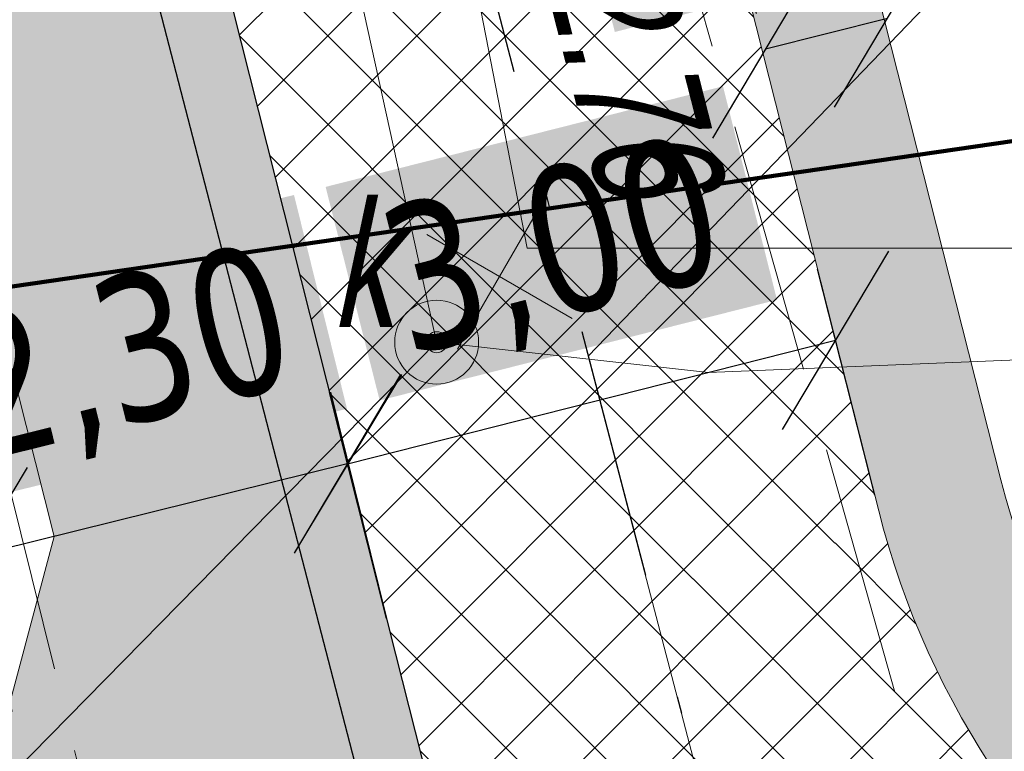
# Model space of a CAD drawing. Header units: metres. Extents: x 7403618 to 7449367, y 5479833 to 5516047.
# Tile 9 of 72: x 7448971.6 to 7448977.46, y 5479894.39 to 5479898.75. Entities that reach past the tile are written whole.
import ezdxf

# ---------------------------------------------------------------- set-up
doc = ezdxf.new("R2010")
doc.units = ezdxf.units.M
doc.header["$MEASUREMENT"] = 0
for name, pattern in [('0.5_0.5', [1, 0.5, -0.5]), ('1_OTKJ', [2, 1.5, -0.5]), ('3_SUKP', [0]), ('3_SUWP', [0]), ('DASHDOT', [1, 0.5, -0.25, 0, -0.25]), ('KTJZ01-500', [2, 1.5, -0.5])]:
    doc.linetypes.add(name, pattern=pattern)
doc.layers.get('0').update_dxf_attribs({"linetype": 'CONTINUOUS', "lineweight": 9})
doc.layers.get('Defpoints').update_dxf_attribs({"linetype": 'CONTINUOUS'})
for name, color, linetype, lineweight in [('0_kraw_wysoki', 152, 'CONTINUOUS', 30), ('_MPZP_NLZ', 212, 'LINIAZAB', 15), ('demontaż', 1, 'CONTINUOUS', 9), ('kilometraż', 251, 'CONTINUOUS', 9), ('KTJZ01', 7, 'CONTINUOUS', 15), ('KTKR01', 7, 'CONTINUOUS', 15), ('mdcp', 253, 'CONTINUOUS', 5), ('OSIE', 30, 'DASHDOT', 30), ('OTK_L_0', 7, '1_OTKJ', 18), ('RTPW02', 7, 'CONTINUOUS', 15), ('SUK_E_T_4', 34, 'CONTINUOUS', 0), ('SUK_T_3', 34, 'CONTINUOUS', 18), ('SUKP_L_0', 34, '3_SUKP', 18), ('SUKR_T_0', 34, 'CONTINUOUS', 18), ('SUWP_L_0', 5, '3_SUWP', 18), ('wodociag_proj', 150, 'CONTINUOUS', 25), ('Wymiary', 5, 'CONTINUOUS', 13)]:
    doc.layers.add(name, color=color, linetype=linetype, lineweight=lineweight)
doc.styles.get("Standard").update_dxf_attribs({"font": 'verdana.ttf', "width": 0.75})
doc.styles.add('Style-WORKING_1250 I 0.20944', font='WORKING_1250.shx', dxfattribs={"oblique": 12})
doc.linetypes.add('LINIAZAB', pattern='A,0,-0.248511,[1,linia rozgraniczajaca.shx,S=0.1,R=305.396677,X=0,Y=-0.0009109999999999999],-0.350123', length=0.598634)
doc.dimstyles.new('RZUT', dxfattribs={"dimscale": 0.35, "dimtxt": 2.5, "dimasz": 2.5, "dimexe": 1.25, "dimexo": 0.625, "dimgap": 1, "dimtad": 1, "dimzin": 1, "dimtxsty": 'Standard', "dimblk": 'OBLIQUE', "dimcen": 2.5, "dimadec": 0, "dimazin": 0, "dimtfac": 1, "dimtmove": 0, "dimatfit": 3, "dimfxl": 1, "dimtfill": 2, "dimtfillclr": 256, "dimarcsym": 0})
pattern_1 = [(228.012787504, (0.72, 1), (-8.000000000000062, -9.000000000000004), [0.134536, -13.3190880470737]), (184.969740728, (0.63, 0.9), (11.99999999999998, 1.000000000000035), [0.230868, -22.85592476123]), (132.510447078, (0.4, 0.88), (10.00000000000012, -10.99999999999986), [0.162788, -16.1160325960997]), (267.273689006, (0.01, 0.63), (1.000000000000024, 20.00000000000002), [0.210238, -20.813558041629]), (292.833654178, (0, 0.42), (-4.999999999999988, 12.00000000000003), [0.206155, -20.4093731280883]), (357.273689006, (0.08, 0.23), (-20.00000000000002, 1.000000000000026), [0.210238, -20.813558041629]), (37.6942404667, (0.29, 0.22), (-13, -9.999999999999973), [0.278029, -27.524848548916]), (72.2553283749, (0.51, 0.39), (7.000000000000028, 22), [0.2624879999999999, -25.98632149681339]), (121.429565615, (0.59, 0.64), (-8.00000000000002, 12.99999999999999), [0.21095, -20.884073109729]), (175.236358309, (0.48, 0.82), (10.99999999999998, -1.000000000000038), [0.240832, -11.8007625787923]), (222.397437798, (0.24, 0.84), (-11.99999999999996, -10.99999999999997), [0.311448, -30.8333750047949]), (138.814074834, (1, 0.62), (-7.000000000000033, 6), [0.106301, -10.5238448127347]), (171.46923439, (0.92, 0.69), (13, -1.999999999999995), [0.202237, -20.021511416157]), (225, (0.72, 0.72), (-1.110223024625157e-16, -0.9999999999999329), [0.141421, -1.2727925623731]), (203.198590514, (0.65, 0.84), (4.999999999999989, 1.999999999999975), [0.076158, -7.5396151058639]), (291.801409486, (0.58, 0.81), (-0.9999999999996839, 3.000000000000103), [0.107703, -5.2774618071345]), (30.96375653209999, (0.62, 0.71), (3.000000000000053, 1.99999999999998), [0.174929, -5.656022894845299]), (161.565051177, (0.77, 0.8), (2.000000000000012, -0.9999999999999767), [0.126491, -3.035786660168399]), (16.389540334, (0, 0.81), (9.999999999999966, 3.000000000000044), [0.1772, -17.5428451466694]), (70.3461759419, (0.17, 0.86), (-4.00000000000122, -11.0000000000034), [0.148661, -14.717407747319]), (293.198590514, (0.77, 1), (-1.99999999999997, 4.999999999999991), [0.152315, -7.4634581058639]), (343.610459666, (0.83, 0.86), (-9.999999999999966, 3.000000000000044), [0.1772, -17.54284514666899]), (339.44395478, (0, 0.19), (-5.000000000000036, 2.000000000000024), [0.17088, -8.373123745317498]), (294.775140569, (0.16, 0.13), (-5.000000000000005, 11), [0.143178, -14.174643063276]), (66.8014094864, (0.78, 0), (1.999999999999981, 4.99999999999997), [0.152315, -7.4634581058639]), (17.3540246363, (0.84, 0.14), (-12.99999999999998, -3.999999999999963), [0.167631, -16.59542361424]), (69.44395478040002, (0.29, 0), (-2.000000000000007, -4.999999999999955), [0.08543999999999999, -8.458563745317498]), (101.309932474, (0.72, 0), (-0.9999999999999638, 4.000000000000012), [0.05099, -5.0480295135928]), (165.963756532, (0.71, 0.05), (2.999999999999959, -1.000000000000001), [0.206155, -3.9169506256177]), (186.009005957, (0.51, 0.1), (10.00000000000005, 0.9999999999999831), [0.19105, -18.9139231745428]), (303.690067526, (0.62, 0.62), (-0.9999999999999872, 1.999999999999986), [0.144222, -3.461329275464]), (353.157226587, (0.7, 0.5), (17.00000000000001, -2.000000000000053), [0.251794, -24.9275626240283]), (60.9453959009, (0.95, 0.47), (-3.999999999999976, -6.999999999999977), [0.102956, -10.192674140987]), (90, (1, 0.56), (-0.9999999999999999, 1), [0.06, -0.94]), (120.256437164, (0.49, 0.13), (4.000000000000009, -7.000000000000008), [0.138924, -13.7535199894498]), (48.01278750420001, (0.42, 0.25), (8, 8.999999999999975), [0.269072, -13.1845520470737]), (0, (0.6, 0.45), (1, 1), [0.26, -0.74]), (325.3048464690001, (0.86, 0.45), (10.00000000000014, -6.999999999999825), [0.158114, -15.653274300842]), (254.054604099, (0.99, 0.36), (-1.000000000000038, -4.000000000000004), [0.145602, -7.1345078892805]), (207.645975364, (0.95, 0.22), (-18.99999999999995, -10.00000000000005), [0.237065, -23.4694741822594]), (175.42607874, (0.74, 0.11), (-12.99999999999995, 1.000000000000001), [0.250799, -24.8290734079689])]
pattern_2 = [(45, (0, 0), (-0.2651650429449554, 0.2651650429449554), []), (135, (0, 0), (-0.2651650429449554, -0.2651650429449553), [])]

# ---------------------------------------------------------------- blocks, each defined once
blk = doc.blocks.new('4_SUKS_1')
at = {"layer": 'SUK_T_3', "linetype": 'Continuous', "lineweight": 13}
blk.add_circle((0, 0), 2.5, dxfattribs=at)
blk = doc.blocks.new('4_SUPS_1')
at = {"layer": 'SUKR_T_0', "linetype": 'Continuous', "lineweight": 13}
blk.add_circle((1.490116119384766e-08, 0), 0.625, dxfattribs=at)
blk = doc.blocks.new('mpzp_Borek')
at = {"layer": '_MPZP_NLZ', "linetype": 'LINIAZAB', "lineweight": 90, "ltscale": 2, "flags": 128}
blk.add_lwpolyline([(-166.6624702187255, -44.97298712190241), (-140.4067569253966, -41.15275368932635), (-104.0228699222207, -30.95012223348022), (-55.91733032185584, -10.01554986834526), (-18.28384922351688, 15.95129786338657)], dxfattribs=at)
blk = doc.blocks.new('MDCP_borek')
at = {"layer": 'KTJZ01', "color": 252, "linetype": 'KTJZ01-500', "lineweight": 13, "true_color": 0x939598, "flags": 128}
blk.add_lwpolyline([(39.62273959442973, -60.19313309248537), (40.36273959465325, -66.12313309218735), (41.66273959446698, -74.25313309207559), (43.94273959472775, -83.95313309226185), (45.91273959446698, -90.9131330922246), (46.97273959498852, -91.80313309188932), (50.36273959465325, -93.70313309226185), (54.42273959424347, -93.29313309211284), (62.45273959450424, -91.12313309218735), (68.39273959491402, -89.68313309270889), (75.072739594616, -87.96313309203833), (85.85273959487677, -85.12313309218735), (92.52273959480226, -83.30313309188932), (95.38273959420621, -82.47313309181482), (101.572739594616, -80.4931330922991), (108.092739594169, -78.25313309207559), (116.3727395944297, -75.22313309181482), (124.5127395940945, -71.63313309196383), (131.7427395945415, -68.64313309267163), (141.592739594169, -64.19313309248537), (144.0227395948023, -62.90313309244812), (147.1827395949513, -61.28313309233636), (151.2627395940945, -59.06313309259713), (156.7927395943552, -55.92313309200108), (162.092739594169, -52.78313309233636), (168.2427395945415, -48.77313309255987), (176.892739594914, -42.83313309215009), (185.5427395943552, -36.80313309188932), (192.9327395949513, -31.89313309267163), (197.4527395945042, -29.22313309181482), (201.1927395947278, -26.98313309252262)], dxfattribs=at)
blk.add_lwpolyline([(39.62273959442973, -60.19313309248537), (40.36273959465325, -66.12313309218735), (41.66273959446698, -74.25313309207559), (43.94273959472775, -83.95313309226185), (45.91273959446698, -90.9131330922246), (46.97273959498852, -91.80313309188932), (50.36273959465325, -93.70313309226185), (54.42273959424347, -93.29313309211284), (62.45273959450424, -91.12313309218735), (68.39273959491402, -89.68313309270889), (75.072739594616, -87.96313309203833), (85.85273959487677, -85.12313309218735), (92.52273959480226, -83.30313309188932), (95.38273959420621, -82.47313309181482), (101.572739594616, -80.4931330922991), (108.092739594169, -78.25313309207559), (116.3727395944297, -75.22313309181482), (124.5127395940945, -71.63313309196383), (131.7427395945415, -68.64313309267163), (141.592739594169, -64.19313309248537), (144.0227395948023, -62.90313309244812), (147.1827395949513, -61.28313309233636), (151.2627395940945, -59.06313309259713), (156.7927395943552, -55.92313309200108), (162.092739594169, -52.78313309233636), (168.2427395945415, -48.77313309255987), (176.892739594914, -42.83313309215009), (185.5427395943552, -36.80313309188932), (192.9327395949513, -31.89313309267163), (197.4527395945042, -29.22313309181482), (201.1927395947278, -26.98313309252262)], dxfattribs=at)
at = {"layer": 'KTKR01', "color": 252, "linetype": 'Continuous', "lineweight": 30, "true_color": 0x939598, "flags": 128}
blk.add_lwpolyline([(85.072739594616, -88.86313309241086), (75.76273959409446, -91.20313309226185), (62.68273959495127, -94.62313309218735), (58.96273959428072, -95.53313309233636), (57.49273959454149, -96.05313309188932), (56.51273959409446, -96.76313309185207), (55.28273959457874, -98.09313309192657), (53.95273959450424, -99.68313309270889), (52.74273959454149, -101.4831330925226), (51.88273959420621, -103.4631330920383), (51.22273959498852, -106.0931330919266), (50.77273959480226, -109.0831330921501), (51.95273959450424, -113.8931330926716), (48.6527395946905, -114.7531330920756), (44.54273959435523, -98.63313309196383), (40.47273959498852, -82.92313309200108), (39.46273959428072, -78.95313309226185), (38.53273959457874, -75.17313309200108)], dxfattribs=at)
blk.add_lwpolyline([(85.072739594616, -88.86313309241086), (75.76273959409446, -91.20313309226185), (62.68273959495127, -94.62313309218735), (58.96273959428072, -95.53313309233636), (57.49273959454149, -96.05313309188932), (56.51273959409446, -96.76313309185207), (55.28273959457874, -98.09313309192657), (53.95273959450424, -99.68313309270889), (52.74273959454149, -101.4831330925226), (51.88273959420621, -103.4631330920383), (51.22273959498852, -106.0931330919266), (50.77273959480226, -109.0831330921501), (51.95273959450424, -113.8931330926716), (48.6527395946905, -114.7531330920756), (44.54273959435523, -98.63313309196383), (40.47273959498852, -82.92313309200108), (39.46273959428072, -78.95313309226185), (38.53273959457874, -75.17313309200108)], dxfattribs=at)
at = {"layer": 'OTK_L_0', "color": 252, "linetype": '1_OTKJ', "lineweight": 13, "true_color": 0x939598}
blk.add_lwpolyline([(38.97273959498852, -82.52313309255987), (39.54273959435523, -85.54313309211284), (43.44273959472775, -101.2731330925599)], dxfattribs=at)
blk.add_lwpolyline([(38.97273959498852, -82.52313309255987), (39.54273959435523, -85.54313309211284), (43.44273959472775, -101.2731330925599)], dxfattribs=at)
at = {"layer": 'SUKP_L_0', "linetype": 'Continuous', "lineweight": 13}
for p, q in [((41.3927395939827, -81.22313309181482), (42.66273959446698, -86.9931330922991)), ((41.3927395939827, -81.22313309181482), (42.66273959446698, -86.9931330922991)), ((44.28273959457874, -87.17313309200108), (54.02273959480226, -86.77313309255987)), ((44.28273959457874, -87.17313309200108), (54.02273959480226, -86.77313309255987)), ((42.66273959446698, -86.9931330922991), (44.28273959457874, -87.17313309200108)), ((42.66273959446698, -86.9931330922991), (44.28273959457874, -87.17313309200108))]:
    blk.add_line(p, q, dxfattribs=at)
at = {"layer": 'SUKR_T_0', "linetype": 'Continuous', "lineweight": 13}
blk.add_line((42.66273968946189, -86.99313305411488), (39.26273959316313, -90.45313309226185), dxfattribs=at)
blk.add_line((42.66273968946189, -86.99313305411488), (39.26273959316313, -90.45313309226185), dxfattribs=at)
at = {"layer": 'SUWP_L_0', "linetype": 'Continuous', "lineweight": 13}
for p, q in [((41.19273959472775, -76.15313309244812), (43.20273959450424, -86.43313309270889)), ((41.19273959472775, -76.15313309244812), (43.20273959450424, -86.43313309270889)), ((43.20273959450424, -86.43313309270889), (51.16273959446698, -86.43313309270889)), ((43.20273959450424, -86.43313309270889), (51.16273959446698, -86.43313309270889))]:
    blk.add_line(p, q, dxfattribs=at)
blk.add_blockref('mpzp_Borek', (205.3968539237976, -41.89200113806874))
blk.add_blockref('mpzp_Borek', (205.3968539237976, -41.89200113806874))
at = {"layer": 'SUK_T_3', "linetype": 'Continuous', "lineweight": 13, "xscale": 0.1, "yscale": 0.1, "zscale": 0.1}
blk.add_blockref('4_SUKS_1', (42.66273959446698, -86.9931330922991), dxfattribs=at)
blk.add_blockref('4_SUKS_1', (42.66273959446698, -86.9931330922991), dxfattribs=at)
at = {"layer": 'SUKR_T_0', "linetype": 'Continuous', "lineweight": 13, "xscale": 0.1, "yscale": 0.1, "zscale": 0.1}
blk.add_blockref('4_SUPS_1', (42.66273959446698, -86.9931330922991), dxfattribs=at)
blk.add_blockref('4_SUPS_1', (42.66273959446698, -86.9931330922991), dxfattribs=at)
at = {"layer": 'RTPW02', "color": 252, "linetype": 'Continuous', "lineweight": 13, "true_color": 0x939598, "style": 'Style-WORKING_1250 I 0.20944', "oblique": 12, "width": 0.725}
blk.add_text('582.76', height=0.75, rotation=284.3035494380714, dxfattribs=at).set_placement((43.09783280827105, -84.02245810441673))
blk.add_text('582.76', height=0.75, rotation=284.3035494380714, dxfattribs=at).set_placement((43.09783280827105, -84.02245810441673))
at = {"layer": 'SUK_E_T_4', "lineweight": 13, "insert": (42.03273959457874, -86.90313309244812), "char_height": 0.75, "attachment_point": 7, "line_spacing_factor": 0.6}
blk.add_mtext('\\FWORKING_1250;\\Q12;\\H1x;\\W0.733333;k', dxfattribs=at)
blk.add_mtext('\\FWORKING_1250;\\Q12;\\H1x;\\W0.733333;k', dxfattribs=at)
blk = doc.blocks.new('_Oblique')
at = {"color": 0, "linetype": 'ByBlock', "lineweight": -2}
blk.add_line((-0.5, -0.5), (0.5, 0.5), dxfattribs=at)
blk = doc.blocks.new('*D38')
at = {"layer": 'Defpoints', "color": 0, "transparency": 16777216}
for p in [(7448976.456568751, 5479896.841508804), (7448976.743705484, 5479895.707155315), (7448973.835431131, 5479894.970989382)]:
    blk.add_point(p, dxfattribs=at)
at = {"layer": 'Wymiary', "color": 0, "lineweight": -2, "transparency": 16777216}
for p, q in [((7448976.690026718, 5479895.919216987), (7448976.34921122, 5479897.265632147)), ((7448973.548294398, 5479896.105342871), (7448976.456568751, 5479896.841508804)), ((7448973.781752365, 5479895.183051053), (7448973.440936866, 5479896.529466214))]:
    blk.add_line(p, q, dxfattribs=at)
at = {"layer": 'Wymiary', "color": 0, "lineweight": -2, "transparency": 16777216, "xscale": 0.875, "yscale": 0.875, "zscale": 0.875}
for p, rotation in [((7448976.456568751, 5479896.841508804), 14.20480258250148), ((7448973.548294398, 5479896.105342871), 194.2048025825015)]:
    blk.add_blockref('_Oblique', p, dxfattribs=dict(at, rotation=rotation))
at = {"layer": 'Wymiary', "color": 0, "transparency": 16777216, "insert": (7448974.780275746, 5479897.351067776), "char_height": 0.875, "attachment_point": 5, "rotation": 14.20480258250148, "bg_fill": 1, "box_fill_scale": 1.25, "bg_fill_color": 256, "bg_fill_true_color": 16448250, "bg_fill_transparency": 0}
blk.add_mtext('3,00', dxfattribs=at)
blk = doc.blocks.new('*D39')
at = {"layer": 'Defpoints', "color": 0, "transparency": 16777216}
for p in [(7448971.321436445, 5479895.553229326), (7448973.835431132, 5479894.970989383), (7448971.60302233, 5479894.417499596)]:
    blk.add_point(p, dxfattribs=at)
at = {"layer": 'Wymiary', "color": 0, "lineweight": -2, "transparency": 16777216}
for p, q in [((7448973.78278944, 5479895.183310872), (7448973.448561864, 5479896.531362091)), ((7448973.553845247, 5479896.106719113), (7448971.321436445, 5479895.553229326)), ((7448971.550380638, 5479894.629821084), (7448971.216153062, 5479895.977872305))]:
    blk.add_line(p, q, dxfattribs=at)
at = {"layer": 'Wymiary', "color": 0, "lineweight": -2, "transparency": 16777216, "xscale": 0.875, "yscale": 0.875, "zscale": 0.875}
for p, rotation in [((7448973.553845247, 5479896.106719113), 13.92477324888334), ((7448971.321436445, 5479895.553229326), 193.9247732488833)]:
    blk.add_blockref('_Oblique', p, dxfattribs=dict(at, rotation=rotation))
at = {"layer": 'Wymiary', "color": 0, "transparency": 16777216, "insert": (7448972.219777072, 5479896.708691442), "char_height": 0.875, "attachment_point": 5, "rotation": 13.924773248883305, "bg_fill": 1, "box_fill_scale": 1.25, "bg_fill_color": 256, "bg_fill_true_color": 16448250, "bg_fill_transparency": 0}
blk.add_mtext('2,30', dxfattribs=at)
blk = doc.blocks.new('*D40')
at = {"layer": 'Defpoints', "color": 0, "transparency": 16777216}
for p in [(7448972.156344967, 5479900.275627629), (7448968.985379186, 5479897.837395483)]:
    blk.add_point(p, dxfattribs=at)
at = {"layer": 'Wymiary', "color": 0, "lineweight": -2, "transparency": 16777216}
blk.add_line((7448967.831172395, 5479896.949898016), (7448971.046506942, 5479899.422246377), dxfattribs=at)
at = {"layer": 'Wymiary', "color": 0, "transparency": 16777216}
blk.add_solid([(7448970.904276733, 5479899.607219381), (7448971.18873715, 5479899.237273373), (7448972.156344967, 5479900.275627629)], dxfattribs=at)
at = {"layer": 'Wymiary', "color": 0, "transparency": 16777216, "insert": (7448968.332253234, 5479898.476835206), "char_height": 0.875, "attachment_point": 5, "rotation": 37.55755300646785, "bg_fill": 1, "box_fill_scale": 1.25, "bg_fill_color": 256, "bg_fill_true_color": 16448250, "bg_fill_transparency": 0}
blk.add_mtext('R4,0', dxfattribs=at)
blk = doc.blocks.new('*D48')
at = {"layer": 'Defpoints', "color": 0, "transparency": 16777216}
for p in [(7448976.766644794, 5479898.761221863), (7448976.766644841, 5479898.761221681), (7448976.039576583, 5479898.577180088)]:
    blk.add_point(p, dxfattribs=at)
at = {"layer": 'Wymiary', "color": 0, "lineweight": -2, "transparency": 16777216}
for p, q in [((7448976.712966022, 5479898.973283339), (7448976.659287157, 5479899.18534518)), ((7448975.985897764, 5479898.789241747), (7448975.932218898, 5479899.001303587)), ((7448976.039576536, 5479898.57718027), (7448976.766644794, 5479898.761221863))]:
    blk.add_line(p, q, dxfattribs=at)
at = {"layer": 'Wymiary', "color": 0, "lineweight": -2, "transparency": 16777216, "xscale": 0.875, "yscale": 0.875, "zscale": 0.875}
for p, rotation in [((7448976.766644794, 5479898.761221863), 14.2048168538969), ((7448976.039576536, 5479898.57718027), 194.2048168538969)]:
    blk.add_blockref('_Oblique', p, dxfattribs=dict(at, rotation=rotation))
at = {"layer": 'Wymiary', "color": 0, "transparency": 16777216, "insert": (7448976.18102672, 5479899.546558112), "char_height": 0.875, "attachment_point": 5, "rotation": 14.204816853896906, "bg_fill": 1, "box_fill_scale": 1.25, "bg_fill_color": 256, "bg_fill_true_color": 16448250, "bg_fill_transparency": 0}
blk.add_mtext('0,75', dxfattribs=at)
blk = doc.blocks.new('demontaż')
at = {"layer": 'demontaż'}
for points in [[(-0.25, -0.4330127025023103), (0.25, 0.4330127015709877)], [(-0.4330127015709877, 0.2499999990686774), (0.4330127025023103, -0.2500000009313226)]]:
    blk.add_lwpolyline(points, dxfattribs=at)

msp = doc.modelspace()

# ---------------------------------------------------------------- hatches: boundary and pattern name
at = {"true_color": 0xf26722, "transparency": 33554597}
h = msp.add_hatch(dxfattribs=at)
h.set_pattern_fill('ANSI37', color=30, scale=3)
h.set_pattern_definition(pattern_2)
edge = h.paths.add_edge_path()
edge.add_arc((7448963.940824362, 5480132.365343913), 242.5000375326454, 304.1261980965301, 304.5532540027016)
edge.add_line((7449101.480051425, 5479932.642462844), (7449105.952373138, 5479935.722328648))
edge.add_line((7449105.952373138, 5479935.722328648), (7449113.157132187, 5479940.683768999))
edge.add_line((7449113.157132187, 5479940.683768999), (7449113.287449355, 5479940.773631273))
edge.add_arc((7449185.601831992, 5479835.764782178), 127.4999149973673, 114.49688176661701, 124.55325567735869, ccw=False)
edge.add_arc((7449136.46357333, 5479943.596417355), 9.000000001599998, 11.986846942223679, 114.47580315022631, ccw=False)
edge.add_arc((7449048.761343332, 5479928.374101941), 98.00778045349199, 10.04311602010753, 21.91673949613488)
edge.add_line((7449139.68583123, 5479964.956372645), (7449139.261919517, 5479965.675018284))
edge.add_arc((7449132.331157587, 5479964.692908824), 6.999999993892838, -34.024955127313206, 8.06528452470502, ccw=False)
edge.add_arc((7449132.331157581, 5479964.692908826), 7.000000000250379, 292.5956827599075, 325.97504488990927, ccw=False)
edge.add_line((7449135.020737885, 5479958.230234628), (7449134.691964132, 5479958.093900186))
edge.add_arc((7449185.601877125, 5479835.764710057), 132.4999999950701, 112.5956828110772, 124.5532540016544)
edge.add_line((7449110.451589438, 5479944.891628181), (7449098.64419138, 5479936.760459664))
edge.add_arc((7448963.940845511, 5480132.365312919), 237.5000000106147, 302.90328795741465, 304.5532540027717, ccw=False)
edge.add_line((7449092.95622043, 5479932.96299839), (7449087.576032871, 5479929.566326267))
edge.add_line((7449087.576032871, 5479929.566326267), (7449087.407217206, 5479929.446884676))
edge.add_arc((7449019.272443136, 5480045.857529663), 134.884341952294, 299.91552251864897, 300.340300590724, ccw=False)
edge.add_line((7449086.542310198, 5479928.944952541), (7449085.730183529, 5479928.469243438))
edge.add_line((7449085.730183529, 5479928.469243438), (7449084.870686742, 5479927.95830838))
edge.add_arc((7448963.940845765, 5480132.365312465), 237.4999994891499, 298.3133183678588, 300.60911080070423, ccw=False)
edge.add_arc((7448968.112777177, 5480124.354762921), 228.4690927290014, 296.67637348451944, 298.3450460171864, ccw=False)
edge.add_arc((7448963.940847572, 5480132.365308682), 237.4999952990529, 294.4781839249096, 296.70810114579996, ccw=False)
edge.add_line((7449062.348194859, 5479916.212025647), (7449062.343222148, 5479916.213892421))
edge.add_arc((7448969.571637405, 5480119.182714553), 223.1656552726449, 292.65404222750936, 294.5638643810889, ccw=False)
edge.add_line((7449055.527446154, 5479913.234884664), (7449054.431496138, 5479912.780039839))
edge.add_arc((7449067.390322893, 5479878.716682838), 36.44507485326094, 110.8284690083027, 113.5457394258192)
edge.add_line((7449052.831206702, 5479912.127393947), (7449052.831217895, 5479912.1273673))
edge.add_line((7449052.831217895, 5479912.1273673), (7449051.895513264, 5479911.7520168))
edge.add_line((7449051.895513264, 5479911.7520168), (7449050.962452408, 5479911.382304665))
edge.add_arc((7448963.940845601, 5480132.365312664), 237.4999997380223, 284.7156754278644, 291.4941831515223, ccw=False)
edge.add_arc((7448717.710011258, 5481097.568519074), 1233.61110819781, 284.06401995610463, 284.38919123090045, ccw=False)
edge.add_line((7449017.484804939, 5479900.935141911), (7448999.675287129, 5479896.454292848))
edge.add_line((7448999.675287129, 5479896.454292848), (7448992.95259713, 5479894.762873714))
edge.add_line((7448992.95259713, 5479894.762873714), (7448988.651001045, 5479893.680598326))
edge.add_line((7448988.651001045, 5479893.680598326), (7448982.780817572, 5479892.203668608))
edge.add_arc((7448981.56084552, 5479897.052551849), 5.000000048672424, 274.01016099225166, 284.1224141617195, ccw=False)
edge.add_arc((7448981.560845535, 5479897.052551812), 5.000000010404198, 195.6051275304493, 274.01016085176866, ccw=False)
edge.add_line((7448976.745153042, 5479895.707521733), (7448973.835431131, 5479894.970989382))
edge.add_line((7448973.835431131, 5479894.970989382), (7448974.778599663, 5479891.244940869))
edge.add_line((7448974.778599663, 5479891.244940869), (7448976.619016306, 5479883.974255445))
edge.add_line((7448976.619016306, 5479883.974255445), (7448977.517036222, 5479880.426569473))
edge.add_line((7448977.517036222, 5479880.426569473), (7448980.887190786, 5479880.346057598))
edge.add_arc((7448988.887182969, 5479880.334872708), 8.000000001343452, 104.1224141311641, 179.9198940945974, ccw=False)
edge.add_line((7448986.935227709, 5479888.093085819), (7448989.319759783, 5479888.693030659))
edge.add_line((7448989.319759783, 5479888.693030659), (7448996.108326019, 5479890.400913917))
edge.add_line((7448996.108326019, 5479890.400913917), (7449012.290843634, 5479894.472522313))
edge.add_line((7449012.290843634, 5479894.472522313), (7449023.109489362, 5479897.194478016))
edge.add_arc((7448963.940845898, 5480132.365311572), 242.4999986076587, 284.1224141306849, 287.038632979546)
edge.add_arc((7448963.940846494, 5480132.365309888), 242.4999968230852, 287.0386329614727, 288.4359613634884)
edge.add_arc((7448963.940845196, 5480132.365313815), 242.5000009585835, 288.4359613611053, 291.6027973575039)
edge.add_arc((7448963.940845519, 5480132.36531293), 242.5000000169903, 291.6027973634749, 294.2007081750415)
edge.add_arc((7448963.940844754, 5480132.36531454), 242.5000017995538, 294.2007081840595, 295.6425719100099)
edge.add_arc((7448963.9408455, 5480132.365312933), 242.5000000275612, 295.6425719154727, 296.2927156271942)
edge.add_arc((7448963.940847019, 5480132.365310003), 242.499996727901, 296.2927156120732, 298.1016353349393)
edge.add_arc((7448963.940845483, 5480132.365312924), 242.5000000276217, 298.1016353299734, 299.9233017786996)
edge.add_arc((7448963.940846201, 5480132.365311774), 242.4999986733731, 299.9233017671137, 301.4372489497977)
edge.add_arc((7448963.94084553, 5480132.365312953), 242.5000000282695, 301.4372489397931, 304.1261980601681)
at = {"true_color": 0x636466, "transparency": 33554597}
h = msp.add_hatch(color=251, dxfattribs=at)
h.dxf.hatch_style = 1
edge = h.paths.add_edge_path()
edge.add_line((7449138.132715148, 5479960.776031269), (7449136.060730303, 5479962.17491611))
edge.add_arc((7449132.331157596, 5479964.692908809), 4.499999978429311, 289.6847573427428, 325.97504496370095, ccw=False)
edge.add_line((7449133.846959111, 5479960.455887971), (7449134.691964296, 5479958.093900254))
edge.add_line((7449134.691964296, 5479958.093900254), (7449135.020737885, 5479958.230234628))
edge.add_arc((7449132.331157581, 5479964.692908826), 7.000000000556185, 292.5956827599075, 325.9750448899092)
edge = h.paths.add_edge_path()
edge.add_arc((7448968.985379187, 5479897.837395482), 3.999999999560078, 14.18136866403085, 70.81435755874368)
edge.add_line((7448970.29989914, 5479901.615230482), (7448971.801431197, 5479895.673110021))
edge.add_line((7448971.801431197, 5479895.673110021), (7448971.450757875, 5479894.367361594))
edge.add_line((7448971.450757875, 5479894.367361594), (7448973.835431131, 5479894.970989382))
edge.add_line((7448973.835431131, 5479894.970989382), (7448972.863479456, 5479898.817364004))
h.paths.add_polyline_path([(7448973.330527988, 5479888.815313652), (7448974.778599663, 5479891.244940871), (7448973.835431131, 5479894.970989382), (7448971.450757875, 5479894.367361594), (7448971.86157287, 5479892.683239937), (7448972.75, 5479889.04), (7448972.840162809, 5479888.691188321)])
edge = h.paths.add_edge_path()
edge.add_arc((7448975.907807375, 5479874.55843993), 2.999999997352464, 297.7196980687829, 374.2048168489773)
edge.add_line((7448978.816081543, 5479875.294606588), (7448977.953676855, 5479878.701592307))
edge.add_line((7448977.953676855, 5479878.701592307), (7448976.619016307, 5479883.974255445))
edge.add_line((7448976.619016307, 5479883.974255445), (7448974.18938909, 5479885.422327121))
edge.add_line((7448974.18938909, 5479885.422327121), (7448973.716084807, 5479885.302520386))
edge.add_line((7448973.716084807, 5479885.302520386), (7448973.74, 5479885.21))
edge.add_line((7448973.74, 5479885.21), (7448974.928909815, 5479879.852251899))
edge.add_line((7448974.928909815, 5479879.852251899), (7448976.11, 5479874.55))
edge.add_line((7448976.11, 5479874.55), (7448976.54, 5479874.63))
edge.add_line((7448976.54, 5479874.63), (7448977.30324652, 5479871.902738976))
edge = h.paths.add_edge_path()
edge.add_arc((7448963.940845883, 5480132.365312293), 242.4999992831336, 298.1007414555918, 299.9233017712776)
edge.add_line((7449084.909608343, 5479922.192031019), (7449086.834023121, 5479921.688886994))
edge.add_line((7449086.834023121, 5479921.688886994), (7449087.153130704, 5479921.137684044))
edge.add_arc((7391380.449488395, 5591206.83450353), 125357.7678560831, 297.40559555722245, 297.4087963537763, ccw=False)
edge.add_arc((7449127.238906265, 5479824.653508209), 104.1224578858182, 116.4038525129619, 118.3765847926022)
edge.add_line((7449077.753179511, 5479916.264910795), (7449077.570625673, 5479916.632774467))
edge.add_line((7449077.570625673, 5479916.632774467), (7449078.163994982, 5479918.451026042))
edge = h.paths.add_edge_path()
edge.add_arc((7448963.940846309, 5480132.365311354), 242.499998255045, 295.6425719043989, 296.2927156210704)
edge.add_line((7449071.35796925, 5479914.953695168), (7449073.118197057, 5479914.356943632))
edge.add_line((7449073.118197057, 5479914.356943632), (7449073.296008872, 5479913.998635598))
edge.add_arc((7448937.399040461, 5480186.93809999), 304.8998806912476, 296.2060261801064, 296.46878225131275, ccw=False)
edge.add_line((7449072.04289516, 5479913.378290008), (7449068.407007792, 5479911.676434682))
edge.add_line((7449068.407007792, 5479911.676434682), (7449068.253296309, 5479912.00426224))
edge.add_line((7449068.253296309, 5479912.00426224), (7449068.884104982, 5479913.748839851))
edge = h.paths.add_edge_path()
edge.add_arc((7448963.940844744, 5480132.365314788), 242.50000203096, 291.6027973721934, 294.2007081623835)
edge.add_line((7449063.349915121, 5479911.17741342), (7449065.070070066, 5479910.555435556))
edge.add_line((7449065.070070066, 5479910.555435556), (7449065.240499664, 5479910.191952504))
edge.add_line((7449065.240499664, 5479910.191952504), (7449064.209648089, 5479909.703975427))
edge.add_line((7449064.209648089, 5479909.703975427), (7449058.8, 5479907.54))
edge.add_line((7449058.8, 5479907.54), (7449057.19, 5479906.89))
edge.add_line((7449057.19, 5479906.89), (7449052.87, 5479905.12))
edge.add_line((7449052.87, 5479905.12), (7449052.467491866, 5479904.952942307))
edge.add_line((7449052.467491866, 5479904.952942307), (7449052.428435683, 5479905.050788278))
edge.add_line((7449052.428435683, 5479905.050788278), (7449053.222057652, 5479906.898873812))
edge = h.paths.add_edge_path()
edge.add_arc((7448963.94091769, 5480132.365115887), 242.4997901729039, 290.0389534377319, 290.200748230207)
edge.add_line((7449047.67863053, 5479904.781848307), (7449049.642199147, 5479903.938634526))
edge.add_line((7449049.642199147, 5479903.938634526), (7449049.696408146, 5479903.802826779))
edge.add_line((7449049.696408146, 5479903.802826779), (7449049.28, 5479903.63))
edge.add_line((7449049.28, 5479903.63), (7449046.390000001, 5479902.41))
edge.add_line((7449046.390000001, 5479902.41), (7449046.197615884, 5479902.341885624))
edge.add_line((7449046.197615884, 5479902.341885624), (7449046.116157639, 5479902.558870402))
edge.add_line((7449046.116157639, 5479902.558870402), (7449047.035636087, 5479904.546293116))
edge = h.paths.add_edge_path()
edge.add_line((7449108.968512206, 5479937.799393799), (7449105.952373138, 5479935.722328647))
edge.add_line((7449105.952373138, 5479935.722328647), (7449105.391639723, 5479933.067373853))
edge.add_line((7449105.391639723, 5479933.067373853), (7449105.656061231, 5479932.667549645))
edge.add_arc((7448937.398989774, 5480186.93820355), 304.8999959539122, 303.4935747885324, 304.5532540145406)
edge.add_line((7449110.32972502, 5479935.822755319), (7449111.544648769, 5479936.659412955))
edge.add_line((7449111.544648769, 5479936.659412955), (7449117.01, 5479940.46))
edge.add_line((7449117.01, 5479940.46), (7449117.706891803, 5479940.934479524))
edge.add_line((7449117.706891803, 5479940.934479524), (7449120.810000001, 5479943.04))
edge.add_line((7449120.810000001, 5479943.04), (7449121.02852952, 5479942.992559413))
edge.add_arc((7449185.548498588, 5479835.866047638), 125.0556513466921, 114.49548646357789, 121.05964143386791, ccw=False)
edge.add_arc((7449136.383070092, 5479943.256511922), 6.949224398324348, 75.44977175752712, 112.732113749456, ccw=False)
edge.add_line((7449138.128914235, 5479949.982859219), (7449141.725781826, 5479950.377455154))
edge.add_line((7449141.725781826, 5479950.377455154), (7449141.663851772, 5479950.941967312))
edge.add_arc((7449136.463573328, 5479943.596417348), 9.000000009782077, 54.70343351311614, 89.30730776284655)
edge.add_arc((7449136.463554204, 5479943.596508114), 8.999909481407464, 89.30717903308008, 114.4984783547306)
edge.add_arc((7449185.601877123, 5479835.764710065), 127.4999999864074, 114.498478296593, 124.5532540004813)
edge.add_line((7449113.287449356, 5479940.773631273), (7449108.968512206, 5479937.799393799))
h.paths.add_polyline_path([(7449014.762569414, 5479892.69178986), (7449014.641086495, 5479893.13619867), (7449012.290843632, 5479894.472522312), (7448996.108326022, 5479890.400913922), (7448994.656761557, 5479887.973371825), (7448994.737253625, 5479887.653449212)])
edge = h.paths.add_edge_path()
edge.add_line((7448987.503734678, 5479885.833506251), (7448991.827923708, 5479886.92146599))
edge.add_line((7448991.827923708, 5479886.92146599), (7448991.747431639, 5479887.241388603))
edge.add_line((7448991.747431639, 5479887.241388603), (7448989.319759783, 5479888.693030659))
edge.add_line((7448989.319759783, 5479888.693030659), (7448986.935227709, 5479888.093085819))
edge.add_arc((7448988.887182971, 5479880.334872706), 8.000000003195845, 104.1224141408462, 179.9198940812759)
edge.add_line((7448980.887190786, 5479880.346057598), (7448983.187554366, 5479880.292861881))
edge.add_line((7448983.187554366, 5479880.292861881), (7448983.217410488, 5479880.385666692))
edge.add_arc((7448988.887182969, 5479880.334872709), 5.670000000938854, 104.12241413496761, 179.4867160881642, ccw=False)
edge = h.paths.add_edge_path()
edge.add_line((7449033.791762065, 5479898.193080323), (7449033.903092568, 5479897.850459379))
edge.add_line((7449033.903092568, 5479897.850459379), (7449036.795165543, 5479898.818373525))
edge.add_line((7449036.795165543, 5479898.818373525), (7449036.8, 5479898.810000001))
edge.add_line((7449036.8, 5479898.810000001), (7449041.600000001, 5479900.72))
edge.add_line((7449041.600000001, 5479900.72), (7449042.689999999, 5479901.1))
edge.add_line((7449042.689999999, 5479901.1), (7449042.897717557, 5479901.173543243))
edge.add_line((7449042.897717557, 5479901.173543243), (7449042.841256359, 5479901.323942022))
edge.add_line((7449042.841256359, 5479901.323942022), (7449040.630144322, 5479902.310968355))
edge.add_arc((7448963.94084489, 5480132.365314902), 242.5000020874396, 287.03863297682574, 288.43596134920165, ccw=False)
edge.add_line((7449034.997334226, 5479900.509268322), (7449033.791762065, 5479898.193080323))
edge = h.paths.add_edge_path()
edge.add_line((7449099.032881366, 5479928.122722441), (7449102.796331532, 5479930.631317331))
edge.add_line((7449102.796331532, 5479930.631317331), (7449102.475151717, 5479931.132399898))
edge.add_line((7449102.475151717, 5479931.132399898), (7449099.987603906, 5479931.622867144))
edge.add_arc((7448963.940844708, 5480132.365314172), 242.5000014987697, 301.4372489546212, 304.12619805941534, ccw=False)
edge.add_line((7449090.420219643, 5479925.461427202), (7449089.863146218, 5479923.442295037))
edge.add_line((7449089.863146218, 5479923.442295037), (7449090.179214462, 5479922.895297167))
edge.add_arc((7449082.78771715, 5479949.107365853), 27.23429414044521, 285.7478321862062, 285.7481361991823)
edge.add_line((7449090.179353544, 5479922.895336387), (7449092.670140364, 5479924.153305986))
edge.add_line((7449092.670140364, 5479924.153305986), (7449099.032881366, 5479928.122722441))
at = {"true_color": 0x991b1e, "transparency": 33554597}
h = msp.add_hatch(dxfattribs=at)
h.set_pattern_fill('GRAVEL', color=244)
h.set_pattern_definition(pattern_1)
edge = h.paths.add_edge_path()
edge.add_line((7449134.691964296, 5479958.093900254), (7449134.439006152, 5479958.800977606))
edge.add_arc((7449185.601877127, 5479835.764710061), 133.2499999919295, 112.5792845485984, 124.5532539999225)
edge.add_line((7449110.026210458, 5479945.509327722), (7449098.218812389, 5479937.378159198))
edge.add_arc((7448963.94084552, 5480132.365312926), 236.7500000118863, 302.6563567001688, 304.55325399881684, ccw=False)
edge.add_line((7449091.690948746, 5479933.040267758), (7449092.95622043, 5479932.96299839))
edge.add_arc((7448963.940845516, 5480132.365312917), 237.5000000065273, 302.9032879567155, 304.5532539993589)
edge.add_line((7449098.64419137, 5479936.760459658), (7449110.451589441, 5479944.891628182))
edge.add_arc((7449185.601877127, 5479835.764710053), 132.499999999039, 112.59568273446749, 124.5532539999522, ccw=False)
edge = h.paths.add_edge_path()
edge.add_arc((7448963.940845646, 5480132.365312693), 236.7499997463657, 301.32275353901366, 301.48087624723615, ccw=False)
edge.add_line((7449087.017321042, 5479930.12104557), (7449087.407217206, 5479929.446884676))
edge.add_line((7449087.407217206, 5479929.446884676), (7449087.521494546, 5479929.527738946))
edge.add_line((7449087.521494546, 5479929.527738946), (7449087.57499766, 5479930.461477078))
edge = h.paths.add_edge_path()
edge.add_line((7449086.542310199, 5479928.944952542), (7449086.161797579, 5479929.602886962))
edge.add_arc((7448963.940845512, 5480132.365312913), 236.7500000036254, 298.1204522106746, 301.08069427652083, ccw=False)
edge.add_line((7449075.527449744, 5479923.561595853), (7449076.585398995, 5479923.278119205))
edge.add_arc((7448963.940845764, 5480132.365312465), 237.4999994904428, 298.3133179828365, 300.6091108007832)
edge.add_line((7449084.870686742, 5479927.95830838), (7449085.730183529, 5479928.469243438))
edge.add_line((7449085.730183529, 5479928.469243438), (7449086.542310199, 5479928.944952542))
edge = h.paths.add_edge_path()
edge.add_arc((7448963.940847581, 5480132.365308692), 236.7499953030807, 294.2967346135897, 296.8688429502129, ccw=False)
edge.add_line((7449061.354572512, 5479916.585035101), (7449062.348194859, 5479916.212025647))
edge.add_arc((7448963.940847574, 5480132.365308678), 237.4999952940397, 294.4781839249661, 296.7081011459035)
edge.add_line((7449070.68410644, 5479920.204698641), (7449070.939934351, 5479921.174031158))
edge = h.paths.add_edge_path()
edge.add_line((7449055.90628135, 5479914.204136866), (7449054.154296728, 5479913.477022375))
edge.add_arc((7449067.390322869, 5479878.71668284), 37.19507484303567, 110.8458095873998, 111.9899288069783)
edge.add_line((7449053.462864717, 5479913.205804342), (7449053.75334256, 5479912.514260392))
edge.add_arc((7449067.390322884, 5479878.716682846), 36.44507484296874, 110.82846899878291, 111.97357685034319, ccw=False)
edge.add_line((7449054.431496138, 5479912.780039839), (7449055.527446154, 5479913.234884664))
edge.add_line((7449055.527446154, 5479913.234884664), (7449055.90628135, 5479914.204136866))
edge = h.paths.add_edge_path()
edge.add_line((7449050.962452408, 5479911.382304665), (7449051.895513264, 5479911.7520168))
edge.add_line((7449051.895513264, 5479911.7520168), (7449052.830307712, 5479912.127002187))
edge.add_line((7449052.830307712, 5479912.127002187), (7449052.540738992, 5479912.81891377))
edge.add_arc((7448963.940845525, 5480132.365312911), 236.7499999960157, 284.52356249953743, 291.9769757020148, ccw=False)
edge.add_line((7449023.312567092, 5479903.180755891), (7449024.271205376, 5479902.655718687))
edge.add_arc((7448963.940845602, 5480132.365312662), 237.4999997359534, 284.7156754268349, 291.4941831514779)
h.paths.add_polyline_path([(7448993.473135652, 5479895.667214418), (7448987.74067276, 5479894.224935), (7448988.651001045, 5479893.680598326), (7448992.95259713, 5479894.762873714)])
edge = h.paths.add_edge_path()
edge.add_arc((7448981.560845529, 5479897.052551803), 5.000000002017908, 194.2048168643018, 274.010160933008)
edge.add_line((7448981.910512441, 5479892.064793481), (7448982.423784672, 5479892.887213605))
edge.add_arc((7448981.566794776, 5479897.056888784), 4.256832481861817, 194.2417570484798, 281.6142198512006, ccw=False)
edge.add_line((7448977.440790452, 5479896.009649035), (7448975.558685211, 5479903.445027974))
edge.add_arc((7449070.319951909, 5479927.431791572), 97.74999997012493, 183.9464698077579, 194.2048168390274, ccw=False)
edge.add_line((7448972.801738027, 5479920.704202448), (7448972.026841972, 5479931.936529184))
edge.add_line((7448972.026841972, 5479931.936529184), (7448971.465386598, 5479934.273184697))
edge.add_line((7448971.465386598, 5479934.273184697), (7448971.117100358, 5479934.226187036))
edge.add_line((7448971.117100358, 5479934.226187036), (7448972.053516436, 5479920.652584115))
edge.add_arc((7449070.319951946, 5479927.431791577), 98.50000000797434, 183.9464698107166, 194.204816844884)
edge.add_line((7448974.831616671, 5479903.260986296), (7448976.71372191, 5479895.825607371))
h.paths.add_polyline_path([(7448998.765053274, 5479896.99865328), (7448999.675287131, 5479896.454292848), (7449017.484804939, 5479900.935141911), (7449017.976070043, 5479901.832117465)])
at = {"true_color": 0xcd2027, "transparency": 33554597}
h = msp.add_hatch(dxfattribs=at)
h.set_pattern_fill('ANSI37', color=242, scale=3)
h.set_pattern_definition(pattern_2)
edge = h.paths.add_edge_path()
edge.add_arc((7448967.63972726, 5479932.318543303), 0.4999999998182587, -129.0980800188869, 0.4869068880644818, ccw=False)
edge.add_line((7448967.324402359, 5479931.930509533), (7448962.107361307, 5479936.169993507))
edge.add_line((7448962.107361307, 5479936.169993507), (7448960.081977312, 5479933.950222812))
edge.add_line((7448960.081977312, 5479933.950222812), (7448966.921501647, 5479928.392272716))
edge.add_arc((7448963.76825264, 5479924.511935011), 5.000000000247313, 5.49636421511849, 50.901920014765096, ccw=False)
edge.add_line((7448968.745264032, 5479924.990847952), (7448968.139709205, 5479932.322792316))
h.paths.add_polyline_path([(7449085.863935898, 5479937.863468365), (7449083.319260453, 5479936.179222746), (7449087.625857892, 5479931.349091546), (7449087.578700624, 5479930.526101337), (7449087.521494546, 5479929.527738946), (7449087.576032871, 5479929.566326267), (7449092.95622043, 5479932.96299839), (7449090.046513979, 5479933.140692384)])
h.paths.add_polyline_path([(7448997.249406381, 5479897.905077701), (7448996.307563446, 5479901.649673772), (7448993.392436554, 5479900.940326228), (7448994.34002895, 5479897.173283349), (7448992.95259713, 5479894.762873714), (7448999.67528713, 5479896.454292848)])
edge = h.paths.add_edge_path()
edge.add_line((7449020.615140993, 5479907.540467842), (7449017.696371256, 5479906.833126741))
edge.add_line((7449017.696371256, 5479906.833126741), (7449018.756652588, 5479903.257342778))
edge.add_line((7449018.756652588, 5479903.257342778), (7449017.484804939, 5479900.935141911))
edge.add_arc((7448717.710024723, 5481097.568465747), 1233.611053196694, 284.0640199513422, 284.3891912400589)
edge.add_line((7449024.271205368, 5479902.655718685), (7449021.63620227, 5479904.098885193))
edge.add_line((7449021.63620227, 5479904.098885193), (7449020.615140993, 5479907.540467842))
edge = h.paths.add_edge_path()
edge.add_line((7449057.779776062, 5479921.55615743), (7449054.66628427, 5479919.944588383))
edge.add_line((7449054.66628427, 5479919.944588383), (7449056.518364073, 5479915.77015431))
edge.add_line((7449056.518364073, 5479915.77015431), (7449055.527446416, 5479913.234884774))
edge.add_arc((7448963.89828941, 5480132.46280431), 237.6063616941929, 292.6831224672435, 294.4805363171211)
edge.add_line((7449062.35858776, 5479916.216757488), (7449059.712282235, 5479917.201556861))
edge.add_line((7449059.712282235, 5479917.201556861), (7449057.779776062, 5479921.55615743))
edge = h.paths.add_edge_path()
edge.add_line((7449071.350475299, 5479928.396275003), (7449068.724640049, 5479926.950945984))
edge.add_line((7449068.724640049, 5479926.950945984), (7449071.290106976, 5479922.500836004))
edge.add_line((7449071.290106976, 5479922.500836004), (7449070.684106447, 5479920.204698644))
edge.add_arc((7448951.545316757, 5480156.16603914), 264.3327550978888, 296.7895794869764, 298.23183963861)
edge.add_line((7449076.585398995, 5479923.278119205), (7449073.888183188, 5479924.000836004))
edge.add_line((7449073.888183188, 5479924.000836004), (7449071.350475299, 5479928.396275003))
edge = h.paths.add_edge_path()
edge.add_line((7448982.78081757, 5479892.203668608), (7448988.651001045, 5479893.680598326))
edge.add_line((7448988.651001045, 5479893.680598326), (7448986.223458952, 5479895.132162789))
edge.add_line((7448986.223458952, 5479895.132162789), (7448985.251988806, 5479898.984672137))
edge.add_line((7448985.251988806, 5479898.984672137), (7448982.327670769, 5479898.315249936))
edge.add_line((7448982.327670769, 5479898.315249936), (7448983.314129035, 5479894.400179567))
edge.add_line((7448983.314129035, 5479894.400179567), (7448981.91051244, 5479892.064793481))
edge.add_arc((7448981.560845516, 5479897.05255183), 5.000000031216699, 274.0101610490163, 284.1224142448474)
at = {"true_color": 0xf26722, "transparency": 33554597}
h = msp.add_hatch(dxfattribs=at)
h.set_pattern_fill('GRAVEL', color=30)
h.set_pattern_definition(pattern_1)
h.paths.add_polyline_path([(7448973.766393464, 5479896.259568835), (7448976.177687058, 5479896.869934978), (7448975.711413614, 5479898.711980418), (7448973.300120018, 5479898.101614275)], flags=9)
at = {"layer": 'Wymiary', "true_color": 0xf8991e, "transparency": 33554597}
h = msp.add_hatch(dxfattribs=at)
h.set_pattern_fill('ANSI37', color=30, scale=3)
h.set_pattern_definition(pattern_2)
edge = h.paths.add_edge_path()
edge.add_line((7448972.053516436, 5479920.652584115), (7448971.122509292, 5479934.147783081))
edge.add_line((7448971.122509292, 5479934.147783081), (7448969.627403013, 5479934.025167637))
edge.add_line((7448969.627403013, 5479934.025167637), (7448968.126962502, 5479933.822698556))
edge.add_line((7448968.126962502, 5479933.822698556), (7448968.139709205, 5479932.322792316))
edge.add_line((7448968.139709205, 5479932.322792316), (7448968.745264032, 5479924.990847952))
edge.add_arc((7448963.768252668, 5479924.511935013), 4.999999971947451, 3.946469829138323, 5.4963642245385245, ccw=False)
edge.add_line((7448968.756396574, 5479924.856057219), (7448969.060630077, 5479920.446110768))
edge.add_arc((7449070.31995193, 5479927.431791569), 101.4999999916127, 183.9464698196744, 193.1182385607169)
edge.add_arc((7449070.319980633, 5479927.431798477), 101.5000295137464, 193.1182386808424, 193.7265862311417)
edge.add_line((7448971.718881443, 5479903.346964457), (7448972.863468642, 5479898.817406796))
edge.add_line((7448972.863468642, 5479898.817406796), (7448973.835431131, 5479894.970989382))
edge.add_line((7448973.835431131, 5479894.970989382), (7448976.743705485, 5479895.707155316))
edge.add_line((7448976.743705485, 5479895.707155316), (7448974.831616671, 5479903.260986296))
edge.add_arc((7449070.319951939, 5479927.431791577), 98.5000000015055, 183.9464698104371, 194.2048168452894, ccw=False)
edge = h.paths.add_edge_path()
edge.add_arc((7448992.633860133, 5479880.831194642), 11.7566831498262, 182.3649697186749, 192.9610841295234)
edge.add_line((7448981.176706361, 5479878.194297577), (7448983.160812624, 5479870.355956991))
edge.add_line((7448983.160812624, 5479870.355956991), (7448980.411505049, 5479869.587400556))
edge.add_line((7448980.411505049, 5479869.587400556), (7448978.816081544, 5479875.294606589))
edge.add_line((7448978.816081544, 5479875.294606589), (7448977.953676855, 5479878.701592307))
edge.add_line((7448977.953676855, 5479878.701592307), (7448977.517036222, 5479880.426569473))
edge.add_line((7448977.517036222, 5479880.426569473), (7448980.887190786, 5479880.346057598))
edge = h.paths.add_edge_path()
edge.add_line((7448981.176706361, 5479878.194297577), (7448981.131785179, 5479878.37176162))
edge.add_arc((7448988.887183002, 5479880.334872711), 8.00000003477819, 179.9624641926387, 194.2048167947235, ccw=False)
edge.add_arc((7448992.633550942, 5479880.832538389), 11.75668330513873, 182.4005165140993, 192.9678039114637)

# ---------------------------------------------------------------- linework, layer by layer
for points in [[(7448971.865321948, 5479934.277805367), (7448972.801738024, 5479920.704202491, 0.04479039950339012), (7448975.558685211, 5479903.445027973), (7448977.440790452, 5479896.009649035, 0.4017360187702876), (7448982.426558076, 5479892.891657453, 0.3630086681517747)], [(7448971.117100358, 5479934.226187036), (7448972.053516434, 5479920.65258416, 0.04479039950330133), (7448974.831616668, 5479903.260986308), (7448976.71372191, 5479895.825607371, 0.3630086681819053), (7448981.910512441, 5479892.064793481, 0.3630086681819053)]]:
    msp.add_lwpolyline(points, format="xyb")
msp.add_lwpolyline([(7448971.450757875, 5479894.367361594), (7448971.801431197, 5479895.673110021), (7448970.299309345, 5479901.617564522)])
at = {"layer": '0_kraw_wysoki'}
msp.add_lwpolyline([(7448969.430350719, 5479901.889052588), (7448970.178232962, 5479901.655392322, -0.2607987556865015), (7448972.863479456, 5479898.817364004), (7448973.835431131, 5479894.970989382), (7448974.778599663, 5479891.244940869)], format="xyb", dxfattribs=at)
at = {"layer": 'kilometraż'}
msp.add_lwpolyline([(7448977.093871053, 5479919.048642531), (7448977.093871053, 5479919.048642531), (7448980.688855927, 5479902.669334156), (7448974.982865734, 5479896.747036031), (7448977.209359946, 5479888.223441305)], dxfattribs=at)
at = {"layer": 'OSIE', "ltscale": 3}
msp.add_lwpolyline([(7448969.627403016, 5479934.025167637), (7448970.557073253, 5479920.549347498, 0.04479039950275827), (7448973.377479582, 5479902.892902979), (7448977.20879373, 5479888.225561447)], format="xyb", dxfattribs=at)
at = {"layer": 'wodociag_proj', "linetype": '0.5_0.5', "ltscale": 5}
msp.add_circle((7448975.663640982, 5479907.872182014), 75, dxfattribs=at)

# ---------------------------------------------------------------- block references
at = {"layer": 'demontaż'}
msp.add_blockref('demontaż', (7448974.454684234, 5479897.22187942), dxfattribs=at)
at = {"layer": 'mdcp'}
msp.add_blockref('MDCP_borek', (7448931.417260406, 5479983.823133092), dxfattribs=at)

# ---------------------------------------------------------------- dimensions: what is measured, and where the dimension line sits
at = {"layer": 'Wymiary'}
for base, p1, p2, angle, picture, middle in [((7448976.766644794, 5479898.761221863), (7448976.039576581, 5479898.577180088), (7448976.766644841, 5479898.761221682), 14.20481692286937, '*D48', (7448976.403110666, 5479898.669201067)), ((7448971.321436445, 5479895.553229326), (7448973.835431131, 5479894.970989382), (7448971.60302233, 5479894.417499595), 193.92477325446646, '*D39', (7448972.437640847, 5479895.829974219))]:
    dim = msp.add_linear_dim(base=base, p1=p1, p2=p2, angle=angle, dimstyle='RZUT', dxfattribs=at)
    dim.commit()
    dim.dimension.update_dxf_attribs({"geometry": picture, "text_midpoint": middle, "dimtype": 161})
dim = msp.add_radius_dim(center=(7448968.985379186, 5479897.837395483), mpoint=(7448972.156344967, 5479900.275627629), dimstyle='RZUT', override={"dimasz": 4, "dimdec": 1, "dimsah": 1, "dimcen": 4}, dxfattribs=at)
dim.commit()
dim.dimension.update_dxf_attribs({"geometry": '*D40', "text_midpoint": (7448968.883920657, 5479897.759381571), "dimtype": 164})
dim = msp.add_aligned_dim(p1=(7448973.835431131, 5479894.970989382), p2=(7448976.743705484, 5479895.707155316), distance=1.1701304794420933, dimstyle='RZUT', dxfattribs=at)
dim.commit()
dim.dimension.update_dxf_attribs({"geometry": '*D38', "text_midpoint": (7448974.780275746, 5479897.351067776)})

doc.saveas('drawing.dxf')
